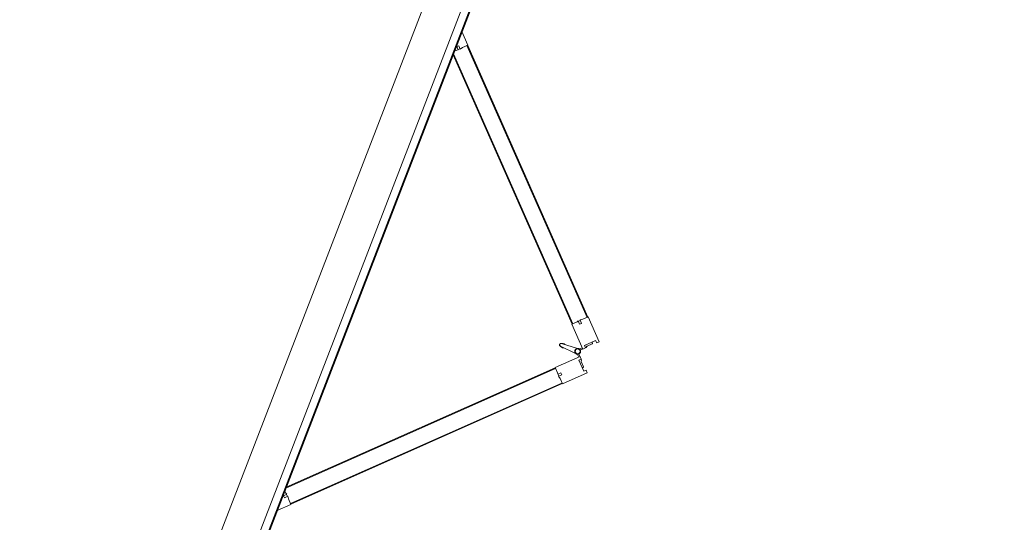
# Model space of a CAD drawing. Header units: inches. Extents: x 424 to 2043, y -237 to 445.
# Tile 238 of 256: x 705.76 to 708.51, y 29.85 to 31.25. Entities that reach past the tile are written whole.
import ezdxf

# ---------------------------------------------------------------- set-up
doc = ezdxf.new("R2010")
doc.units = ezdxf.units.IN
doc.header["$MEASUREMENT"] = 0
doc.layers.add('A-DOOR', color=31, linetype='Continuous', lineweight=9)
doc.styles.get("Standard").update_dxf_attribs({"font": 'arial.ttf'})
doc.dimstyles.new('ISO-25', dxfattribs={"dimtxt": 1.2, "dimasz": 0.5, "dimexe": 0.8, "dimexo": 50, "dimtad": 1, "dimtoh": 1, "dimdec": 1, "dimdsep": 46, "dimtxsty": 'Standard', "dimblk": 'ARCHTICK', "dimcen": 2.5, "dimadec": 0, "dimazin": 0, "dimtfac": 1, "dimtdec": 1, "dimtmove": 0, "dimatfit": 3, "dimldrblk": 'ARCHTICK', "dimfxl": 1, "dimfxlon": 1, "dimarcsym": 0})

# ---------------------------------------------------------------- blocks, each defined once
blk = doc.blocks.new('5-panel_Bi-fold_external_door_10806 - Type 1-V8-اول')
at = {"layer": 'A-DOOR'}
for p, q in [((-0.1205, 0.7449), (-0.1742, 0.6912)), ((-0.1148, 0.7393), (-0.1205, 0.7449)), ((-0.0274, 0.7449), (-0.033, 0.7393)), ((0.0264, 0.6912), (-0.0274, 0.7449)), ((-0.1198, 0.7343), (-0.1148, 0.7393)), ((-0.0957, 0.7103), (-0.1198, 0.7343)), ((-0.1103, 0.7284), (-0.112, 0.7266)), ((-0.1103, 0.7284), (-0.112, 0.7266)), ((-0.1103, 0.7284), (-0.112, 0.7266)), ((-0.097, 0.7173), (-0.1081, 0.7284)), ((-0.0908, 0.7153), (-0.0957, 0.7103)), ((-0.0909, 0.7151), (-0.0924, 0.7165)), ((-0.0851, 0.7096), (-0.0908, 0.7153)), ((-0.0571, 0.7153), (-0.0627, 0.7096)), ((-0.0521, 0.7103), (-0.0571, 0.7153)), ((-0.0554, 0.7165), (-0.0569, 0.7151)), ((-0.0281, 0.7343), (-0.0521, 0.7103)), ((-0.0397, 0.7284), (-0.0508, 0.7173)), ((-0.0358, 0.7266), (-0.0376, 0.7284)), ((-0.0358, 0.7266), (-0.0376, 0.7284)), ((-0.0358, 0.7266), (-0.0376, 0.7284)), ((-0.033, 0.7393), (-0.0281, 0.7343)), ((-0.7598, 0.1042), (-0.1735, 0.6905)), ((-0.7584, 0.1027), (-0.1721, 0.6891)), ((-0.1742, 0.6912), (-0.1627, 0.6797)), ((-0.1735, 0.6905), (-0.1721, 0.6891)), ((-0.1389, 0.6558), (-0.0851, 0.7096)), ((-0.0879, 0.7068), (-0.0837, 0.7025)), ((-0.0797, 0.7039), (-0.0853, 0.7094)), ((-0.0812, 0.695), (-0.0779, 0.648)), ((-0.0699, 0.648), (-0.0666, 0.695)), ((-0.0625, 0.7094), (-0.0681, 0.7039)), ((-0.0674, 0.7031), (-0.0676, 0.7033)), ((-0.0674, 0.7031), (-0.0676, 0.7033)), ((-0.0674, 0.7031), (-0.0676, 0.7033)), ((-0.0674, 0.7031), (-0.0676, 0.7033)), ((-0.0674, 0.7031), (-0.0676, 0.7033)), ((-0.0674, 0.7031), (-0.0676, 0.7033)), ((-0.0674, 0.7031), (-0.0676, 0.7033)), ((-0.0674, 0.7031), (-0.0676, 0.7033)), ((-0.0674, 0.7031), (-0.0676, 0.7033)), ((-0.0642, 0.7025), (-0.0599, 0.7068)), ((-0.0627, 0.7096), (-0.009, 0.6558)), ((0.0148, 0.6797), (0.0264, 0.6912)), ((0.0243, 0.6891), (0.0257, 0.6905)), ((0.0243, 0.6891), (0.6106, 0.1027)), ((0.0257, 0.6905), (0.612, 0.1042)), ((-0.1627, 0.6797), (-0.158, 0.6731)), ((-0.158, 0.6731), (-0.1507, 0.6804)), ((-0.1571, 0.6741), (-0.1528, 0.6698)), ((-0.1464, 0.6762), (-0.1536, 0.6691)), ((-0.1536, 0.6691), (-0.15, 0.667)), ((-0.1507, 0.6804), (-0.1464, 0.6762)), ((-0.15, 0.667), (-0.1389, 0.6558)), ((-0.009, 0.6558), (0.0022, 0.667)), ((-0.0014, 0.6762), (0.0029, 0.6804)), ((0.0057, 0.6691), (-0.0014, 0.6762)), ((0.0022, 0.667), (0.0057, 0.6691)), ((0.0029, 0.6804), (0.0102, 0.6731)), ((0.005, 0.6698), (0.0092, 0.6741)), ((0.0102, 0.6731), (0.0148, 0.6797)), ((-0.7235, 0.0755), (-0.141, 0.658)), ((-0.7207, 0.0755), (-0.1396, 0.6566)), ((-0.141, 0.658), (-0.1396, 0.6566)), ((-0.0796, 0.6523), (-0.0777, 0.647)), ((-0.0796, 0.6523), (-0.0779, 0.648)), ((-0.0777, 0.647), (-0.0796, 0.6523)), ((-0.0777, 0.647), (-0.0779, 0.648)), ((-0.0701, 0.647), (-0.0683, 0.6523)), ((-0.0683, 0.6523), (-0.0701, 0.647)), ((-0.0701, 0.647), (-0.07, 0.6474)), ((-0.0683, 0.6523), (-0.0699, 0.648)), ((-0.0083, 0.6566), (-0.0069, 0.658)), ((-0.0083, 0.6566), (0.5728, 0.0755)), ((-0.0069, 0.658), (0.5757, 0.0755)), ((-0.7605, 0.1049), (-0.7899, 0.0755)), ((-0.749, 0.0933), (-0.7605, 0.1049)), ((-0.7584, 0.1027), (-0.7598, 0.1042)), ((-0.7498, 0.0814), (-0.7424, 0.0887)), ((-0.7424, 0.0887), (-0.749, 0.0933)), ((-0.7384, 0.0842), (-0.7455, 0.0771)), ((-0.7391, 0.0835), (-0.7434, 0.0877)), ((-0.7363, 0.0807), (-0.7384, 0.0842)), ((0.5906, 0.0842), (0.5885, 0.0807)), ((0.5977, 0.0771), (0.5906, 0.0842)), ((0.5956, 0.0877), (0.5913, 0.0835)), ((0.6012, 0.0933), (0.5946, 0.0887)), ((0.5946, 0.0887), (0.6019, 0.0814)), ((0.6127, 0.1049), (0.6012, 0.0933)), ((0.612, 0.1042), (0.6106, 0.1027)), ((0.6421, 0.0755), (0.6127, 0.1049)), ((2.581, 0.0759), (-2.331, 0.0759)), ((2.581, 0.0737), (-2.331, 0.0737)), ((-0.7455, 0.0771), (-0.7498, 0.0814)), ((-0.7311, 0.0755), (-0.7363, 0.0807)), ((0.5885, 0.0807), (0.5833, 0.0755)), ((0.6019, 0.0814), (0.5977, 0.0771)), ((-2.331, 0.0516), (2.581, 0.0516)), ((-2.331, -0.05), (2.581, -0.05))]:
    blk.add_line(p, q, dxfattribs=at)
at = {"layer": 'A-DOOR', "flags": 128}
for points in [[(-0.0739, 0.7063), (-0.0742, 0.7063), (-0.0746, 0.7063), (-0.0749, 0.7063), (-0.0752, 0.7062), (-0.0755, 0.7062), (-0.0758, 0.7061), (-0.0761, 0.706), (-0.0764, 0.7059), (-0.0767, 0.7058), (-0.077, 0.7057), (-0.0773, 0.7056), (-0.0776, 0.7054), (-0.0779, 0.7053), (-0.0782, 0.7051), (-0.0784, 0.7049), (-0.0787, 0.7048), (-0.0789, 0.7046), (-0.0792, 0.7044), (-0.0794, 0.7041), (-0.0797, 0.7039), (-0.0799, 0.7037), (-0.0801, 0.7034), (-0.0803, 0.7032), (-0.0805, 0.7029), (-0.0806, 0.7027), (-0.0808, 0.7024), (-0.081, 0.7021), (-0.0811, 0.7018), (-0.0812, 0.7015), (-0.0814, 0.7012), (-0.0815, 0.7009), (-0.0816, 0.7006), (-0.0817, 0.7003), (-0.0817, 0.7), (-0.0818, 0.6997), (-0.0818, 0.6994), (-0.0819, 0.6991), (-0.0819, 0.6987), (-0.0819, 0.6984), (-0.0819, 0.6981), (-0.0819, 0.6978), (-0.0819, 0.6975), (-0.0818, 0.6972), (-0.0818, 0.6968), (-0.0817, 0.6965), (-0.0816, 0.6962), (-0.0815, 0.6959), (-0.0814, 0.6956), (-0.0813, 0.6953), (-0.0812, 0.695), (-0.0811, 0.6947), (-0.0809, 0.6944), (-0.0807, 0.6942), (-0.0806, 0.6939), (-0.0804, 0.6936), (-0.0802, 0.6934), (-0.08, 0.6931), (-0.0798, 0.6929), (-0.0796, 0.6927), (-0.0793, 0.6924), (-0.0791, 0.6922), (-0.0788, 0.692), (-0.0786, 0.6918), (-0.0783, 0.6917), (-0.078, 0.6915), (-0.0778, 0.6913), (-0.0775, 0.6912), (-0.0772, 0.691)], [(-0.0739, 0.7063), (-0.0742, 0.7063), (-0.0746, 0.7063), (-0.0749, 0.7063), (-0.0752, 0.7062), (-0.0755, 0.7062), (-0.0758, 0.7061), (-0.0761, 0.706), (-0.0764, 0.7059), (-0.0767, 0.7058), (-0.077, 0.7057), (-0.0773, 0.7056), (-0.0776, 0.7054), (-0.0779, 0.7053), (-0.0782, 0.7051), (-0.0784, 0.7049), (-0.0787, 0.7048), (-0.0789, 0.7046), (-0.0792, 0.7044), (-0.0794, 0.7041), (-0.0797, 0.7039), (-0.0799, 0.7037), (-0.0801, 0.7034), (-0.0803, 0.7032), (-0.0805, 0.7029), (-0.0806, 0.7027), (-0.0808, 0.7024), (-0.081, 0.7021), (-0.0811, 0.7018), (-0.0812, 0.7015), (-0.0814, 0.7012), (-0.0815, 0.7009), (-0.0816, 0.7006), (-0.0817, 0.7003), (-0.0817, 0.7), (-0.0818, 0.6997), (-0.0818, 0.6994), (-0.0819, 0.6991), (-0.0819, 0.6987), (-0.0819, 0.6984), (-0.0819, 0.6981), (-0.0819, 0.6978), (-0.0819, 0.6975), (-0.0818, 0.6972), (-0.0818, 0.6968), (-0.0817, 0.6965), (-0.0816, 0.6962), (-0.0815, 0.6959), (-0.0814, 0.6956), (-0.0813, 0.6953), (-0.0812, 0.695), (-0.0811, 0.6947), (-0.0809, 0.6944), (-0.0807, 0.6942), (-0.0806, 0.6939), (-0.0804, 0.6936), (-0.0802, 0.6934), (-0.08, 0.6931), (-0.0798, 0.6929), (-0.0796, 0.6927), (-0.0793, 0.6924), (-0.0791, 0.6922), (-0.0788, 0.692), (-0.0786, 0.6918), (-0.0783, 0.6917), (-0.078, 0.6915), (-0.0778, 0.6913), (-0.0775, 0.6912), (-0.0772, 0.691), (-0.0769, 0.6909), (-0.0766, 0.6908), (-0.0763, 0.6907), (-0.076, 0.6906), (-0.0757, 0.6905), (-0.0754, 0.6905), (-0.075, 0.6904), (-0.0747, 0.6904), (-0.0744, 0.6904), (-0.0741, 0.6903), (-0.0739, 0.6903)], [(-0.0739, 0.7063), (-0.0742, 0.7063), (-0.0746, 0.7063), (-0.0749, 0.7063), (-0.0752, 0.7062), (-0.0755, 0.7062), (-0.0758, 0.7061), (-0.0761, 0.706), (-0.0764, 0.7059), (-0.0767, 0.7058), (-0.077, 0.7057), (-0.0773, 0.7056), (-0.0776, 0.7054), (-0.0779, 0.7053), (-0.0782, 0.7051), (-0.0784, 0.7049), (-0.0787, 0.7048), (-0.0789, 0.7046), (-0.0792, 0.7044), (-0.0794, 0.7041), (-0.0797, 0.7039), (-0.0799, 0.7037), (-0.0801, 0.7034), (-0.0803, 0.7032), (-0.0805, 0.7029), (-0.0806, 0.7027), (-0.0808, 0.7024), (-0.081, 0.7021), (-0.0811, 0.7018), (-0.0812, 0.7015), (-0.0814, 0.7012), (-0.0815, 0.7009), (-0.0816, 0.7006), (-0.0817, 0.7003), (-0.0817, 0.7), (-0.0818, 0.6997), (-0.0818, 0.6994), (-0.0819, 0.6991), (-0.0819, 0.6987), (-0.0819, 0.6984), (-0.0819, 0.6981), (-0.0819, 0.6978), (-0.0819, 0.6975), (-0.0818, 0.6972), (-0.0818, 0.6968), (-0.0817, 0.6965), (-0.0816, 0.6962), (-0.0815, 0.6959), (-0.0814, 0.6956), (-0.0813, 0.6953), (-0.0812, 0.695), (-0.0811, 0.6947), (-0.0809, 0.6944), (-0.0807, 0.6942), (-0.0806, 0.6939), (-0.0804, 0.6936), (-0.0802, 0.6934), (-0.08, 0.6931), (-0.0798, 0.6929), (-0.0796, 0.6927), (-0.0793, 0.6924), (-0.0791, 0.6922), (-0.0788, 0.692), (-0.0786, 0.6918), (-0.0783, 0.6917), (-0.078, 0.6915), (-0.0778, 0.6913), (-0.0775, 0.6912), (-0.0772, 0.691)], [(-0.0739, 0.7063), (-0.0742, 0.7063), (-0.0746, 0.7063), (-0.0749, 0.7063), (-0.0752, 0.7062), (-0.0755, 0.7062), (-0.0758, 0.7061), (-0.0761, 0.706), (-0.0764, 0.7059), (-0.0767, 0.7058), (-0.077, 0.7057), (-0.0773, 0.7056), (-0.0776, 0.7054), (-0.0779, 0.7053), (-0.0782, 0.7051), (-0.0784, 0.7049), (-0.0787, 0.7048), (-0.0789, 0.7046), (-0.0792, 0.7044), (-0.0794, 0.7041), (-0.0797, 0.7039), (-0.0799, 0.7037), (-0.0801, 0.7034), (-0.0803, 0.7032), (-0.0805, 0.7029), (-0.0806, 0.7027), (-0.0808, 0.7024), (-0.081, 0.7021), (-0.0811, 0.7018), (-0.0812, 0.7015), (-0.0814, 0.7012), (-0.0815, 0.7009), (-0.0816, 0.7006), (-0.0817, 0.7003), (-0.0817, 0.7), (-0.0818, 0.6997), (-0.0818, 0.6994), (-0.0819, 0.6991), (-0.0819, 0.6987), (-0.0819, 0.6984), (-0.0819, 0.6981), (-0.0819, 0.6978), (-0.0819, 0.6975), (-0.0818, 0.6972), (-0.0818, 0.6968), (-0.0817, 0.6965), (-0.0816, 0.6962), (-0.0815, 0.6959), (-0.0814, 0.6956), (-0.0813, 0.6953), (-0.0812, 0.695), (-0.0811, 0.6947), (-0.0809, 0.6944), (-0.0807, 0.6942), (-0.0806, 0.6939), (-0.0804, 0.6936), (-0.0802, 0.6934), (-0.08, 0.6931), (-0.0798, 0.6929), (-0.0796, 0.6927), (-0.0793, 0.6924), (-0.0791, 0.6922), (-0.0788, 0.692), (-0.0786, 0.6918), (-0.0783, 0.6917), (-0.078, 0.6915), (-0.0778, 0.6913), (-0.0775, 0.6912), (-0.0772, 0.691)], [(-0.0739, 0.7063), (-0.0742, 0.7063), (-0.0746, 0.7063), (-0.0749, 0.7063), (-0.0752, 0.7062), (-0.0755, 0.7062), (-0.0758, 0.7061), (-0.0761, 0.706), (-0.0764, 0.7059), (-0.0767, 0.7058), (-0.077, 0.7057), (-0.0773, 0.7056), (-0.0776, 0.7054), (-0.0779, 0.7053), (-0.0782, 0.7051), (-0.0784, 0.7049), (-0.0787, 0.7048), (-0.0789, 0.7046), (-0.0792, 0.7044), (-0.0794, 0.7041), (-0.0797, 0.7039), (-0.0799, 0.7037), (-0.0801, 0.7034), (-0.0803, 0.7032), (-0.0805, 0.7029), (-0.0806, 0.7027), (-0.0808, 0.7024), (-0.081, 0.7021), (-0.0811, 0.7018), (-0.0812, 0.7015), (-0.0814, 0.7012), (-0.0815, 0.7009), (-0.0816, 0.7006), (-0.0817, 0.7003), (-0.0817, 0.7), (-0.0818, 0.6997), (-0.0818, 0.6994), (-0.0819, 0.6991), (-0.0819, 0.6987), (-0.0819, 0.6984), (-0.0819, 0.6981), (-0.0819, 0.6978), (-0.0819, 0.6975), (-0.0818, 0.6972), (-0.0818, 0.6968), (-0.0817, 0.6965), (-0.0816, 0.6962), (-0.0815, 0.6959), (-0.0814, 0.6956), (-0.0813, 0.6953), (-0.0812, 0.695), (-0.0811, 0.6947), (-0.0809, 0.6944), (-0.0807, 0.6942), (-0.0806, 0.6939), (-0.0804, 0.6936), (-0.0802, 0.6934), (-0.08, 0.6931), (-0.0798, 0.6929), (-0.0796, 0.6927), (-0.0793, 0.6924), (-0.0791, 0.6922), (-0.0788, 0.692), (-0.0786, 0.6918), (-0.0783, 0.6917), (-0.078, 0.6915), (-0.0778, 0.6913), (-0.0775, 0.6912), (-0.0772, 0.691)], [(-0.0808, 0.7024), (-0.081, 0.7021), (-0.0811, 0.7018), (-0.0812, 0.7015), (-0.0814, 0.7012), (-0.0815, 0.7009), (-0.0816, 0.7006), (-0.0817, 0.7003), (-0.0817, 0.7), (-0.0818, 0.6997), (-0.0818, 0.6994), (-0.0819, 0.6991), (-0.0819, 0.6987), (-0.0819, 0.6984), (-0.0819, 0.6981), (-0.0819, 0.6978), (-0.0819, 0.6975), (-0.0818, 0.6972), (-0.0818, 0.6968), (-0.0817, 0.6965), (-0.0816, 0.6962), (-0.0815, 0.6959), (-0.0814, 0.6956), (-0.0813, 0.6953)], [(-0.081, 0.7021), (-0.0811, 0.7018), (-0.0812, 0.7015), (-0.0814, 0.7012), (-0.0815, 0.7009), (-0.0816, 0.7006), (-0.0817, 0.7003), (-0.0817, 0.7), (-0.0818, 0.6997), (-0.0818, 0.6994), (-0.0819, 0.6991), (-0.0819, 0.6987), (-0.0819, 0.6984), (-0.0819, 0.6981), (-0.0819, 0.6978), (-0.0819, 0.6975), (-0.0818, 0.6972), (-0.0818, 0.6968), (-0.0817, 0.6965), (-0.0816, 0.6962), (-0.0815, 0.6959), (-0.0814, 0.6956), (-0.0813, 0.6953)], [(-0.081, 0.7021), (-0.0811, 0.7018), (-0.0812, 0.7015), (-0.0814, 0.7012), (-0.0815, 0.7009), (-0.0816, 0.7006), (-0.0817, 0.7003), (-0.0817, 0.7), (-0.0818, 0.6997), (-0.0818, 0.6994), (-0.0819, 0.6991), (-0.0819, 0.6987), (-0.0819, 0.6984), (-0.0819, 0.6981), (-0.0819, 0.6978), (-0.0819, 0.6975), (-0.0818, 0.6972), (-0.0818, 0.6968), (-0.0817, 0.6965), (-0.0816, 0.6962), (-0.0815, 0.6959), (-0.0814, 0.6956), (-0.0813, 0.6953)], [(-0.081, 0.7021), (-0.0811, 0.7018), (-0.0812, 0.7015), (-0.0814, 0.7012), (-0.0815, 0.7009), (-0.0816, 0.7006), (-0.0817, 0.7003), (-0.0817, 0.7), (-0.0818, 0.6997), (-0.0818, 0.6994), (-0.0819, 0.6991), (-0.0819, 0.6987), (-0.0819, 0.6984), (-0.0819, 0.6981), (-0.0819, 0.6978), (-0.0819, 0.6975), (-0.0818, 0.6972), (-0.0818, 0.6968), (-0.0817, 0.6965), (-0.0816, 0.6962), (-0.0815, 0.6959), (-0.0814, 0.6956), (-0.0813, 0.6953)], [(-0.081, 0.7021), (-0.0811, 0.7018), (-0.0812, 0.7015), (-0.0814, 0.7012), (-0.0815, 0.7009), (-0.0816, 0.7006), (-0.0817, 0.7003), (-0.0817, 0.7), (-0.0818, 0.6997), (-0.0818, 0.6994), (-0.0819, 0.6991), (-0.0819, 0.6987), (-0.0819, 0.6984), (-0.0819, 0.6981), (-0.0819, 0.6978), (-0.0819, 0.6975), (-0.0818, 0.6972), (-0.0818, 0.6968), (-0.0817, 0.6965), (-0.0816, 0.6962), (-0.0815, 0.6959), (-0.0814, 0.6956), (-0.0813, 0.6953)], [(-0.081, 0.7021), (-0.0811, 0.7018), (-0.0812, 0.7015), (-0.0814, 0.7012), (-0.0815, 0.7009), (-0.0816, 0.7006), (-0.0817, 0.7003), (-0.0817, 0.7), (-0.0818, 0.6997), (-0.0818, 0.6994), (-0.0819, 0.6991), (-0.0819, 0.6987), (-0.0819, 0.6984), (-0.0819, 0.6981), (-0.0819, 0.6978), (-0.0819, 0.6975), (-0.0818, 0.6972), (-0.0818, 0.6968), (-0.0817, 0.6965), (-0.0816, 0.6962), (-0.0815, 0.6959), (-0.0814, 0.6956), (-0.0813, 0.6953)], [(-0.081, 0.7021), (-0.0811, 0.7018), (-0.0812, 0.7015), (-0.0814, 0.7012), (-0.0815, 0.7009), (-0.0816, 0.7006), (-0.0817, 0.7003), (-0.0817, 0.7), (-0.0818, 0.6997), (-0.0818, 0.6994), (-0.0819, 0.6991), (-0.0819, 0.6987), (-0.0819, 0.6984), (-0.0819, 0.6981), (-0.0819, 0.6978), (-0.0819, 0.6975), (-0.0818, 0.6972), (-0.0818, 0.6968), (-0.0817, 0.6965), (-0.0816, 0.6962), (-0.0815, 0.6959), (-0.0814, 0.6956), (-0.0813, 0.6953)], [(-0.081, 0.7021), (-0.0811, 0.7018), (-0.0812, 0.7015), (-0.0814, 0.7012), (-0.0815, 0.7009), (-0.0816, 0.7006), (-0.0817, 0.7003), (-0.0817, 0.7), (-0.0818, 0.6997), (-0.0818, 0.6994), (-0.0819, 0.6991), (-0.0819, 0.6987), (-0.0819, 0.6984), (-0.0819, 0.6981), (-0.0819, 0.6978), (-0.0819, 0.6975), (-0.0818, 0.6972), (-0.0818, 0.6968), (-0.0817, 0.6965), (-0.0816, 0.6962), (-0.0815, 0.6959), (-0.0814, 0.6956), (-0.0813, 0.6953)], [(-0.081, 0.7021), (-0.0811, 0.7018), (-0.0812, 0.7015), (-0.0814, 0.7012), (-0.0815, 0.7009), (-0.0816, 0.7006), (-0.0817, 0.7003), (-0.0817, 0.7), (-0.0818, 0.6997), (-0.0818, 0.6994), (-0.0819, 0.6991), (-0.0819, 0.6987), (-0.0819, 0.6984), (-0.0819, 0.6981), (-0.0819, 0.6978), (-0.0819, 0.6975), (-0.0818, 0.6972), (-0.0818, 0.6968), (-0.0817, 0.6965), (-0.0816, 0.6962), (-0.0815, 0.6959), (-0.0814, 0.6956), (-0.0813, 0.6953)], [(-0.0742, 0.7063), (-0.0746, 0.7063), (-0.0749, 0.7063), (-0.0752, 0.7062), (-0.0755, 0.7062), (-0.0758, 0.7061), (-0.0761, 0.706), (-0.0764, 0.7059), (-0.0767, 0.7058), (-0.077, 0.7057), (-0.0773, 0.7056), (-0.0776, 0.7054), (-0.0779, 0.7053), (-0.0782, 0.7051), (-0.0784, 0.7049), (-0.0787, 0.7048), (-0.0789, 0.7046), (-0.0792, 0.7044), (-0.0794, 0.7041), (-0.0797, 0.7039), (-0.0799, 0.7037), (-0.0801, 0.7034), (-0.0803, 0.7032), (-0.0805, 0.7029)], [(-0.0742, 0.7063), (-0.0746, 0.7063), (-0.0749, 0.7063), (-0.0752, 0.7062), (-0.0755, 0.7062), (-0.0758, 0.7061), (-0.0761, 0.706), (-0.0764, 0.7059), (-0.0767, 0.7058), (-0.077, 0.7057), (-0.0773, 0.7056), (-0.0776, 0.7054), (-0.0779, 0.7053), (-0.0782, 0.7051), (-0.0784, 0.7049), (-0.0787, 0.7048), (-0.0789, 0.7046), (-0.0792, 0.7044), (-0.0794, 0.7041), (-0.0797, 0.7039), (-0.0799, 0.7037), (-0.0801, 0.7034), (-0.0803, 0.7032), (-0.0805, 0.7029)], [(-0.0742, 0.7063), (-0.0746, 0.7063), (-0.0749, 0.7063), (-0.0752, 0.7062), (-0.0755, 0.7062), (-0.0758, 0.7061), (-0.0761, 0.706), (-0.0764, 0.7059), (-0.0767, 0.7058), (-0.077, 0.7057), (-0.0773, 0.7056), (-0.0776, 0.7054), (-0.0779, 0.7053), (-0.0782, 0.7051), (-0.0784, 0.7049), (-0.0787, 0.7048), (-0.0789, 0.7046), (-0.0792, 0.7044), (-0.0794, 0.7041), (-0.0797, 0.7039), (-0.0799, 0.7037), (-0.0801, 0.7034), (-0.0803, 0.7032), (-0.0805, 0.7029)], [(-0.0742, 0.7063), (-0.0746, 0.7063), (-0.0749, 0.7063), (-0.0752, 0.7062), (-0.0755, 0.7062), (-0.0758, 0.7061), (-0.0761, 0.706), (-0.0764, 0.7059), (-0.0767, 0.7058), (-0.077, 0.7057), (-0.0773, 0.7056), (-0.0776, 0.7054), (-0.0779, 0.7053), (-0.0782, 0.7051), (-0.0784, 0.7049), (-0.0787, 0.7048), (-0.0789, 0.7046), (-0.0792, 0.7044), (-0.0794, 0.7041), (-0.0797, 0.7039), (-0.0799, 0.7037), (-0.0801, 0.7034), (-0.0803, 0.7032), (-0.0805, 0.7029)], [(-0.0742, 0.7063), (-0.0746, 0.7063), (-0.0749, 0.7063), (-0.0752, 0.7062), (-0.0755, 0.7062), (-0.0758, 0.7061), (-0.0761, 0.706), (-0.0764, 0.7059), (-0.0767, 0.7058), (-0.077, 0.7057), (-0.0773, 0.7056), (-0.0776, 0.7054), (-0.0779, 0.7053), (-0.0782, 0.7051), (-0.0784, 0.7049), (-0.0787, 0.7048), (-0.0789, 0.7046), (-0.0792, 0.7044), (-0.0794, 0.7041), (-0.0797, 0.7039), (-0.0799, 0.7037), (-0.0801, 0.7034), (-0.0803, 0.7032), (-0.0805, 0.7029)], [(-0.0742, 0.7063), (-0.0746, 0.7063), (-0.0749, 0.7063), (-0.0752, 0.7062), (-0.0755, 0.7062), (-0.0758, 0.7061), (-0.0761, 0.706), (-0.0764, 0.7059), (-0.0767, 0.7058), (-0.077, 0.7057), (-0.0773, 0.7056), (-0.0776, 0.7054), (-0.0779, 0.7053), (-0.0782, 0.7051), (-0.0784, 0.7049), (-0.0787, 0.7048), (-0.0789, 0.7046), (-0.0792, 0.7044), (-0.0794, 0.7041), (-0.0797, 0.7039), (-0.0799, 0.7037), (-0.0801, 0.7034), (-0.0803, 0.7032), (-0.0805, 0.7029)], [(-0.0742, 0.7063), (-0.0746, 0.7063), (-0.0749, 0.7063), (-0.0752, 0.7062), (-0.0755, 0.7062), (-0.0758, 0.7061), (-0.0761, 0.706), (-0.0764, 0.7059), (-0.0767, 0.7058), (-0.077, 0.7057), (-0.0773, 0.7056), (-0.0776, 0.7054), (-0.0779, 0.7053), (-0.0782, 0.7051), (-0.0784, 0.7049), (-0.0787, 0.7048), (-0.0789, 0.7046), (-0.0792, 0.7044), (-0.0794, 0.7041), (-0.0797, 0.7039), (-0.0799, 0.7037), (-0.0801, 0.7034), (-0.0803, 0.7032), (-0.0805, 0.7029)], [(-0.0742, 0.7063), (-0.0746, 0.7063), (-0.0749, 0.7063), (-0.0752, 0.7062), (-0.0755, 0.7062), (-0.0758, 0.7061), (-0.0761, 0.706), (-0.0764, 0.7059), (-0.0767, 0.7058), (-0.077, 0.7057), (-0.0773, 0.7056), (-0.0776, 0.7054), (-0.0779, 0.7053), (-0.0782, 0.7051), (-0.0784, 0.7049), (-0.0787, 0.7048), (-0.0789, 0.7046), (-0.0792, 0.7044), (-0.0794, 0.7041), (-0.0797, 0.7039), (-0.0799, 0.7037), (-0.0801, 0.7034), (-0.0803, 0.7032), (-0.0805, 0.7029)], [(-0.0742, 0.7063), (-0.0746, 0.7063), (-0.0749, 0.7063), (-0.0752, 0.7062), (-0.0755, 0.7062), (-0.0758, 0.7061), (-0.0761, 0.706), (-0.0764, 0.7059), (-0.0767, 0.7058), (-0.077, 0.7057), (-0.0773, 0.7056), (-0.0776, 0.7054), (-0.0779, 0.7053), (-0.0782, 0.7051), (-0.0784, 0.7049), (-0.0787, 0.7048), (-0.0789, 0.7046), (-0.0792, 0.7044), (-0.0794, 0.7041), (-0.0797, 0.7039), (-0.0799, 0.7037), (-0.0801, 0.7034), (-0.0803, 0.7032), (-0.0805, 0.7029)], [(-0.0769, 0.6909), (-0.0766, 0.6908), (-0.0763, 0.6907), (-0.076, 0.6906), (-0.0757, 0.6905), (-0.0754, 0.6905), (-0.075, 0.6904), (-0.0747, 0.6904), (-0.0744, 0.6904), (-0.0741, 0.6903), (-0.0739, 0.6903)], [(-0.0769, 0.6909), (-0.0766, 0.6908), (-0.0763, 0.6907), (-0.076, 0.6906), (-0.0757, 0.6905), (-0.0754, 0.6905), (-0.075, 0.6904), (-0.0747, 0.6904), (-0.0744, 0.6904), (-0.0741, 0.6903), (-0.0739, 0.6903)], [(-0.0769, 0.6909), (-0.0766, 0.6908), (-0.0763, 0.6907), (-0.076, 0.6906), (-0.0757, 0.6905), (-0.0754, 0.6905), (-0.075, 0.6904), (-0.0747, 0.6904), (-0.0744, 0.6904), (-0.0741, 0.6903), (-0.0739, 0.6903)], [(-0.0769, 0.6909), (-0.0766, 0.6908), (-0.0763, 0.6907), (-0.076, 0.6906), (-0.0757, 0.6905), (-0.0754, 0.6905), (-0.075, 0.6904), (-0.0747, 0.6904), (-0.0744, 0.6904), (-0.0741, 0.6903), (-0.0739, 0.6903)], [(-0.0681, 0.7038), (-0.0683, 0.704), (-0.0685, 0.7042), (-0.0688, 0.7045), (-0.069, 0.7047), (-0.0693, 0.7048), (-0.0695, 0.705), (-0.0698, 0.7052), (-0.0701, 0.7054), (-0.0704, 0.7055), (-0.0706, 0.7056), (-0.0709, 0.7058), (-0.0712, 0.7059), (-0.0715, 0.706), (-0.0718, 0.7061), (-0.0722, 0.7061), (-0.0725, 0.7062), (-0.0728, 0.7063), (-0.0731, 0.7063), (-0.0734, 0.7063), (-0.0737, 0.7063), (-0.0739, 0.7063)], [(-0.0739, 0.6903), (-0.0736, 0.6903), (-0.0733, 0.6904), (-0.073, 0.6904), (-0.0726, 0.6904), (-0.0723, 0.6905), (-0.072, 0.6906), (-0.0717, 0.6907), (-0.0714, 0.6907), (-0.0711, 0.6909), (-0.0708, 0.691), (-0.0705, 0.6911), (-0.0702, 0.6912), (-0.0699, 0.6914), (-0.0697, 0.6916), (-0.0694, 0.6917), (-0.0691, 0.6919), (-0.0689, 0.6921), (-0.0686, 0.6923), (-0.0684, 0.6925), (-0.0682, 0.6928), (-0.068, 0.693), (-0.0677, 0.6932), (-0.0676, 0.6935), (-0.0674, 0.6938), (-0.0672, 0.694), (-0.067, 0.6943), (-0.0669, 0.6946), (-0.0667, 0.6949), (-0.0666, 0.6951), (-0.0665, 0.6954), (-0.0663, 0.6957), (-0.0663, 0.696), (-0.0662, 0.6964), (-0.0661, 0.6967), (-0.066, 0.697), (-0.066, 0.6973), (-0.0659, 0.6976), (-0.0659, 0.6979), (-0.0659, 0.6983), (-0.0659, 0.6986), (-0.0659, 0.6989), (-0.066, 0.6992), (-0.066, 0.6995), (-0.0661, 0.6998), (-0.0661, 0.7002), (-0.0662, 0.7005), (-0.0663, 0.7008), (-0.0664, 0.7011), (-0.0665, 0.7014), (-0.0666, 0.7017), (-0.0668, 0.702), (-0.0669, 0.7022), (-0.0671, 0.7025), (-0.0673, 0.7028), (-0.0674, 0.7031), (-0.0676, 0.7033), (-0.0678, 0.7036), (-0.0681, 0.7038), (-0.0683, 0.704), (-0.0685, 0.7042), (-0.0688, 0.7045), (-0.069, 0.7047), (-0.0693, 0.7048), (-0.0695, 0.705), (-0.0698, 0.7052), (-0.0701, 0.7054), (-0.0704, 0.7055), (-0.0706, 0.7056), (-0.0709, 0.7058), (-0.0712, 0.7059), (-0.0715, 0.706), (-0.0718, 0.7061), (-0.0722, 0.7061), (-0.0725, 0.7062), (-0.0728, 0.7063), (-0.0731, 0.7063), (-0.0734, 0.7063), (-0.0737, 0.7063), (-0.0739, 0.7063)], [(-0.0681, 0.7038), (-0.0683, 0.704), (-0.0685, 0.7042), (-0.0688, 0.7045), (-0.069, 0.7047), (-0.0693, 0.7048), (-0.0695, 0.705), (-0.0698, 0.7052), (-0.0701, 0.7054), (-0.0704, 0.7055), (-0.0706, 0.7056), (-0.0709, 0.7058), (-0.0712, 0.7059), (-0.0715, 0.706), (-0.0718, 0.7061), (-0.0722, 0.7061), (-0.0725, 0.7062), (-0.0728, 0.7063), (-0.0731, 0.7063), (-0.0734, 0.7063), (-0.0737, 0.7063), (-0.0739, 0.7063)], [(-0.0681, 0.7038), (-0.0683, 0.704), (-0.0685, 0.7042), (-0.0688, 0.7045), (-0.069, 0.7047), (-0.0693, 0.7048), (-0.0695, 0.705), (-0.0698, 0.7052), (-0.0701, 0.7054), (-0.0704, 0.7055), (-0.0706, 0.7056), (-0.0709, 0.7058), (-0.0712, 0.7059), (-0.0715, 0.706), (-0.0718, 0.7061), (-0.0722, 0.7061), (-0.0725, 0.7062), (-0.0728, 0.7063), (-0.0731, 0.7063), (-0.0734, 0.7063), (-0.0737, 0.7063), (-0.0739, 0.7063)], [(-0.0681, 0.7038), (-0.0683, 0.704), (-0.0685, 0.7042), (-0.0688, 0.7045), (-0.069, 0.7047), (-0.0693, 0.7048), (-0.0695, 0.705), (-0.0698, 0.7052), (-0.0701, 0.7054), (-0.0704, 0.7055), (-0.0706, 0.7056), (-0.0709, 0.7058), (-0.0712, 0.7059), (-0.0715, 0.706), (-0.0718, 0.7061), (-0.0722, 0.7061), (-0.0725, 0.7062), (-0.0728, 0.7063), (-0.0731, 0.7063), (-0.0734, 0.7063), (-0.0737, 0.7063), (-0.0739, 0.7063)], [(-0.0739, 0.6903), (-0.0736, 0.6903), (-0.0733, 0.6904), (-0.073, 0.6904), (-0.0726, 0.6904), (-0.0723, 0.6905), (-0.072, 0.6906), (-0.0717, 0.6907), (-0.0714, 0.6907), (-0.0711, 0.6909), (-0.0708, 0.691), (-0.0705, 0.6911), (-0.0702, 0.6912), (-0.0699, 0.6914), (-0.0697, 0.6916), (-0.0694, 0.6917), (-0.0691, 0.6919), (-0.0689, 0.6921), (-0.0686, 0.6923), (-0.0684, 0.6925), (-0.0682, 0.6928), (-0.068, 0.693), (-0.0677, 0.6932), (-0.0676, 0.6935), (-0.0674, 0.6938), (-0.0672, 0.694), (-0.067, 0.6943), (-0.0669, 0.6946), (-0.0667, 0.6949), (-0.0666, 0.6951), (-0.0665, 0.6954), (-0.0663, 0.6957), (-0.0663, 0.696), (-0.0662, 0.6964), (-0.0661, 0.6967), (-0.066, 0.697), (-0.066, 0.6973), (-0.0659, 0.6976), (-0.0659, 0.6979), (-0.0659, 0.6983), (-0.0659, 0.6986), (-0.0659, 0.6989), (-0.066, 0.6992), (-0.066, 0.6995), (-0.0661, 0.6998), (-0.0661, 0.7002), (-0.0662, 0.7005), (-0.0663, 0.7008), (-0.0664, 0.7011), (-0.0665, 0.7014), (-0.0666, 0.7017), (-0.0668, 0.702), (-0.0669, 0.7022), (-0.0671, 0.7025), (-0.0673, 0.7028), (-0.0674, 0.7031), (-0.0676, 0.7033)], [(-0.0739, 0.6903), (-0.0736, 0.6903), (-0.0733, 0.6904), (-0.073, 0.6904), (-0.0726, 0.6904), (-0.0723, 0.6905), (-0.072, 0.6906), (-0.0717, 0.6907), (-0.0714, 0.6907), (-0.0711, 0.6909), (-0.0708, 0.691), (-0.0705, 0.6911), (-0.0702, 0.6912), (-0.0699, 0.6914), (-0.0697, 0.6916), (-0.0694, 0.6917), (-0.0691, 0.6919), (-0.0689, 0.6921), (-0.0686, 0.6923), (-0.0684, 0.6925), (-0.0682, 0.6928), (-0.068, 0.693), (-0.0677, 0.6932), (-0.0676, 0.6935), (-0.0674, 0.6938), (-0.0672, 0.694), (-0.067, 0.6943), (-0.0669, 0.6946), (-0.0667, 0.6949), (-0.0666, 0.6951), (-0.0665, 0.6954), (-0.0663, 0.6957), (-0.0663, 0.696), (-0.0662, 0.6964), (-0.0661, 0.6967), (-0.066, 0.697), (-0.066, 0.6973), (-0.0659, 0.6976), (-0.0659, 0.6979), (-0.0659, 0.6983), (-0.0659, 0.6986), (-0.0659, 0.6989), (-0.066, 0.6992), (-0.066, 0.6995), (-0.0661, 0.6998), (-0.0661, 0.7002), (-0.0662, 0.7005), (-0.0663, 0.7008), (-0.0664, 0.7011), (-0.0665, 0.7014), (-0.0666, 0.7017), (-0.0668, 0.702), (-0.0669, 0.7022), (-0.0671, 0.7025), (-0.0673, 0.7028), (-0.0674, 0.7031), (-0.0676, 0.7033)], [(-0.0739, 0.6903), (-0.0736, 0.6903), (-0.0733, 0.6904), (-0.073, 0.6904), (-0.0726, 0.6904), (-0.0723, 0.6905), (-0.072, 0.6906), (-0.0717, 0.6907), (-0.0714, 0.6907), (-0.0711, 0.6909), (-0.0708, 0.691), (-0.0705, 0.6911), (-0.0702, 0.6912), (-0.0699, 0.6914), (-0.0697, 0.6916), (-0.0694, 0.6917), (-0.0691, 0.6919), (-0.0689, 0.6921), (-0.0686, 0.6923), (-0.0684, 0.6925), (-0.0682, 0.6928), (-0.068, 0.693), (-0.0677, 0.6932), (-0.0676, 0.6935), (-0.0674, 0.6938), (-0.0672, 0.694), (-0.067, 0.6943), (-0.0669, 0.6946), (-0.0667, 0.6949), (-0.0666, 0.6951), (-0.0665, 0.6954), (-0.0663, 0.6957), (-0.0663, 0.696), (-0.0662, 0.6964), (-0.0661, 0.6967), (-0.066, 0.697), (-0.066, 0.6973), (-0.0659, 0.6976), (-0.0659, 0.6979), (-0.0659, 0.6983), (-0.0659, 0.6986), (-0.0659, 0.6989), (-0.066, 0.6992), (-0.066, 0.6995), (-0.0661, 0.6998), (-0.0661, 0.7002), (-0.0662, 0.7005), (-0.0663, 0.7008), (-0.0664, 0.7011), (-0.0665, 0.7014), (-0.0666, 0.7017), (-0.0668, 0.702), (-0.0669, 0.7022), (-0.0671, 0.7025), (-0.0673, 0.7028), (-0.0674, 0.7031), (-0.0676, 0.7033)], [(-0.0739, 0.6903), (-0.0736, 0.6903), (-0.0733, 0.6904), (-0.073, 0.6904), (-0.0726, 0.6904), (-0.0723, 0.6905), (-0.072, 0.6906), (-0.0717, 0.6907), (-0.0714, 0.6907), (-0.0711, 0.6909), (-0.0708, 0.691), (-0.0705, 0.6911), (-0.0702, 0.6912), (-0.0699, 0.6914), (-0.0697, 0.6916), (-0.0694, 0.6917), (-0.0691, 0.6919), (-0.0689, 0.6921), (-0.0686, 0.6923), (-0.0684, 0.6925), (-0.0682, 0.6928), (-0.068, 0.693), (-0.0677, 0.6932), (-0.0676, 0.6935), (-0.0674, 0.6938), (-0.0672, 0.694), (-0.067, 0.6943), (-0.0669, 0.6946), (-0.0667, 0.6949), (-0.0666, 0.6951), (-0.0665, 0.6954), (-0.0663, 0.6957), (-0.0663, 0.696), (-0.0662, 0.6964), (-0.0661, 0.6967), (-0.066, 0.697), (-0.066, 0.6973), (-0.0659, 0.6976), (-0.0659, 0.6979), (-0.0659, 0.6983), (-0.0659, 0.6986), (-0.0659, 0.6989), (-0.066, 0.6992), (-0.066, 0.6995), (-0.0661, 0.6998), (-0.0661, 0.7002), (-0.0662, 0.7005), (-0.0663, 0.7008), (-0.0664, 0.7011), (-0.0665, 0.7014), (-0.0666, 0.7017), (-0.0668, 0.702), (-0.0669, 0.7022), (-0.0671, 0.7025), (-0.0673, 0.7028), (-0.0674, 0.7031), (-0.0676, 0.7033)], [(-0.0709, 0.7058), (-0.0712, 0.7059), (-0.0715, 0.706), (-0.0718, 0.7061), (-0.0722, 0.7061), (-0.0725, 0.7062), (-0.0728, 0.7063), (-0.0731, 0.7063), (-0.0734, 0.7063)], [(-0.0709, 0.7058), (-0.0712, 0.7059), (-0.0715, 0.706), (-0.0718, 0.7061), (-0.0722, 0.7061), (-0.0725, 0.7062), (-0.0728, 0.7063), (-0.0731, 0.7063), (-0.0734, 0.7063)], [(-0.0709, 0.7058), (-0.0712, 0.7059), (-0.0715, 0.706), (-0.0718, 0.7061), (-0.0722, 0.7061), (-0.0725, 0.7062), (-0.0728, 0.7063), (-0.0731, 0.7063), (-0.0734, 0.7063)], [(-0.0709, 0.7058), (-0.0712, 0.7059), (-0.0715, 0.706), (-0.0718, 0.7061), (-0.0722, 0.7061), (-0.0725, 0.7062), (-0.0728, 0.7063), (-0.0731, 0.7063), (-0.0734, 0.7063)], [(-0.0709, 0.7058), (-0.0712, 0.7059), (-0.0715, 0.706), (-0.0718, 0.7061), (-0.0722, 0.7061), (-0.0725, 0.7062), (-0.0728, 0.7063), (-0.0731, 0.7063), (-0.0734, 0.7063)], [(-0.0709, 0.7058), (-0.0712, 0.7059), (-0.0715, 0.706), (-0.0718, 0.7061), (-0.0722, 0.7061), (-0.0725, 0.7062), (-0.0728, 0.7063), (-0.0731, 0.7063), (-0.0734, 0.7063)], [(-0.0709, 0.7058), (-0.0712, 0.7059), (-0.0715, 0.706), (-0.0718, 0.7061), (-0.0722, 0.7061), (-0.0725, 0.7062), (-0.0728, 0.7063), (-0.0731, 0.7063), (-0.0734, 0.7063)], [(-0.0709, 0.7058), (-0.0712, 0.7059), (-0.0715, 0.706), (-0.0718, 0.7061), (-0.0722, 0.7061), (-0.0725, 0.7062), (-0.0728, 0.7063), (-0.0731, 0.7063), (-0.0734, 0.7063)], [(-0.0709, 0.7058), (-0.0712, 0.7059), (-0.0715, 0.706), (-0.0718, 0.7061), (-0.0722, 0.7061), (-0.0725, 0.7062), (-0.0728, 0.7063), (-0.0731, 0.7063), (-0.0734, 0.7063)], [(-0.0681, 0.7038), (-0.0683, 0.704), (-0.0685, 0.7042), (-0.0688, 0.7045), (-0.069, 0.7047), (-0.0693, 0.7048), (-0.0695, 0.705), (-0.0698, 0.7052), (-0.0701, 0.7054), (-0.0704, 0.7055), (-0.0706, 0.7056)], [(-0.0681, 0.7038), (-0.0683, 0.704), (-0.0685, 0.7042), (-0.0688, 0.7045), (-0.069, 0.7047), (-0.0693, 0.7048), (-0.0695, 0.705), (-0.0698, 0.7052), (-0.0701, 0.7054), (-0.0704, 0.7055), (-0.0706, 0.7056)], [(-0.0681, 0.7038), (-0.0683, 0.704), (-0.0685, 0.7042), (-0.0688, 0.7045), (-0.069, 0.7047), (-0.0693, 0.7048), (-0.0695, 0.705), (-0.0698, 0.7052), (-0.0701, 0.7054), (-0.0704, 0.7055), (-0.0706, 0.7056)], [(-0.0681, 0.7038), (-0.0683, 0.704), (-0.0685, 0.7042), (-0.0688, 0.7045), (-0.069, 0.7047), (-0.0693, 0.7048), (-0.0695, 0.705), (-0.0698, 0.7052), (-0.0701, 0.7054), (-0.0704, 0.7055), (-0.0706, 0.7056)], [(-0.0681, 0.7038), (-0.0683, 0.704), (-0.0685, 0.7042), (-0.0688, 0.7045), (-0.069, 0.7047), (-0.0693, 0.7048), (-0.0695, 0.705), (-0.0698, 0.7052), (-0.0701, 0.7054), (-0.0704, 0.7055), (-0.0706, 0.7056)], [(-0.0681, 0.7038), (-0.0683, 0.704), (-0.0685, 0.7042), (-0.0688, 0.7045), (-0.069, 0.7047), (-0.0693, 0.7048), (-0.0695, 0.705), (-0.0698, 0.7052), (-0.0701, 0.7054), (-0.0704, 0.7055), (-0.0706, 0.7056)], [(-0.0681, 0.7038), (-0.0683, 0.704), (-0.0685, 0.7042), (-0.0688, 0.7045), (-0.069, 0.7047), (-0.0693, 0.7048), (-0.0695, 0.705), (-0.0698, 0.7052), (-0.0701, 0.7054), (-0.0704, 0.7055), (-0.0706, 0.7056)], [(-0.0681, 0.7038), (-0.0683, 0.704), (-0.0685, 0.7042), (-0.0688, 0.7045), (-0.069, 0.7047), (-0.0693, 0.7048), (-0.0695, 0.705), (-0.0698, 0.7052), (-0.0701, 0.7054), (-0.0704, 0.7055), (-0.0706, 0.7056)], [(-0.0681, 0.7038), (-0.0683, 0.704), (-0.0685, 0.7042), (-0.0688, 0.7045), (-0.069, 0.7047), (-0.0693, 0.7048), (-0.0695, 0.705), (-0.0698, 0.7052), (-0.0701, 0.7054), (-0.0704, 0.7055), (-0.0706, 0.7056)], [(-0.0665, 0.6954), (-0.0663, 0.6957), (-0.0663, 0.696), (-0.0662, 0.6964), (-0.0661, 0.6967), (-0.066, 0.697), (-0.066, 0.6973), (-0.0659, 0.6976), (-0.0659, 0.6979), (-0.0659, 0.6983), (-0.0659, 0.6986), (-0.0659, 0.6989), (-0.066, 0.6992), (-0.066, 0.6995), (-0.0661, 0.6998), (-0.0661, 0.7002), (-0.0662, 0.7005), (-0.0663, 0.7008), (-0.0664, 0.7011), (-0.0665, 0.7014), (-0.0666, 0.7017), (-0.0668, 0.702), (-0.0669, 0.7022)], [(-0.0665, 0.6954), (-0.0663, 0.6957), (-0.0663, 0.696), (-0.0662, 0.6964), (-0.0661, 0.6967), (-0.066, 0.697), (-0.066, 0.6973), (-0.0659, 0.6976), (-0.0659, 0.6979), (-0.0659, 0.6983), (-0.0659, 0.6986), (-0.0659, 0.6989), (-0.066, 0.6992), (-0.066, 0.6995), (-0.0661, 0.6998), (-0.0661, 0.7002), (-0.0662, 0.7005), (-0.0663, 0.7008), (-0.0664, 0.7011), (-0.0665, 0.7014), (-0.0666, 0.7017), (-0.0668, 0.702)], [(-0.0665, 0.6954), (-0.0663, 0.6957), (-0.0663, 0.696), (-0.0662, 0.6964), (-0.0661, 0.6967), (-0.066, 0.697), (-0.066, 0.6973), (-0.0659, 0.6976), (-0.0659, 0.6979), (-0.0659, 0.6983), (-0.0659, 0.6986), (-0.0659, 0.6989), (-0.066, 0.6992), (-0.066, 0.6995), (-0.0661, 0.6998), (-0.0661, 0.7002), (-0.0662, 0.7005), (-0.0663, 0.7008), (-0.0664, 0.7011), (-0.0665, 0.7014), (-0.0666, 0.7017), (-0.0668, 0.702)], [(-0.0665, 0.6954), (-0.0663, 0.6957), (-0.0663, 0.696), (-0.0662, 0.6964), (-0.0661, 0.6967), (-0.066, 0.697), (-0.066, 0.6973), (-0.0659, 0.6976), (-0.0659, 0.6979), (-0.0659, 0.6983), (-0.0659, 0.6986), (-0.0659, 0.6989), (-0.066, 0.6992), (-0.066, 0.6995), (-0.0661, 0.6998), (-0.0661, 0.7002), (-0.0662, 0.7005), (-0.0663, 0.7008), (-0.0664, 0.7011), (-0.0665, 0.7014), (-0.0666, 0.7017), (-0.0668, 0.702)], [(-0.0665, 0.6954), (-0.0663, 0.6957), (-0.0663, 0.696), (-0.0662, 0.6964), (-0.0661, 0.6967), (-0.066, 0.697), (-0.066, 0.6973), (-0.0659, 0.6976), (-0.0659, 0.6979), (-0.0659, 0.6983), (-0.0659, 0.6986), (-0.0659, 0.6989), (-0.066, 0.6992), (-0.066, 0.6995), (-0.0661, 0.6998), (-0.0661, 0.7002), (-0.0662, 0.7005), (-0.0663, 0.7008), (-0.0664, 0.7011), (-0.0665, 0.7014), (-0.0666, 0.7017), (-0.0668, 0.702)], [(-0.0665, 0.6954), (-0.0663, 0.6957), (-0.0663, 0.696), (-0.0662, 0.6964), (-0.0661, 0.6967), (-0.066, 0.697), (-0.066, 0.6973), (-0.0659, 0.6976), (-0.0659, 0.6979), (-0.0659, 0.6983), (-0.0659, 0.6986), (-0.0659, 0.6989), (-0.066, 0.6992), (-0.066, 0.6995), (-0.0661, 0.6998), (-0.0661, 0.7002), (-0.0662, 0.7005), (-0.0663, 0.7008), (-0.0664, 0.7011), (-0.0665, 0.7014), (-0.0666, 0.7017), (-0.0668, 0.702)], [(-0.0665, 0.6954), (-0.0663, 0.6957), (-0.0663, 0.696), (-0.0662, 0.6964), (-0.0661, 0.6967), (-0.066, 0.697), (-0.066, 0.6973), (-0.0659, 0.6976), (-0.0659, 0.6979), (-0.0659, 0.6983), (-0.0659, 0.6986), (-0.0659, 0.6989), (-0.066, 0.6992), (-0.066, 0.6995), (-0.0661, 0.6998), (-0.0661, 0.7002), (-0.0662, 0.7005), (-0.0663, 0.7008), (-0.0664, 0.7011), (-0.0665, 0.7014), (-0.0666, 0.7017), (-0.0668, 0.702)], [(-0.0665, 0.6954), (-0.0663, 0.6957), (-0.0663, 0.696), (-0.0662, 0.6964), (-0.0661, 0.6967), (-0.066, 0.697), (-0.066, 0.6973), (-0.0659, 0.6976), (-0.0659, 0.6979), (-0.0659, 0.6983), (-0.0659, 0.6986), (-0.0659, 0.6989), (-0.066, 0.6992), (-0.066, 0.6995), (-0.0661, 0.6998), (-0.0661, 0.7002), (-0.0662, 0.7005), (-0.0663, 0.7008), (-0.0664, 0.7011), (-0.0665, 0.7014), (-0.0666, 0.7017), (-0.0668, 0.702)], [(-0.0665, 0.6954), (-0.0663, 0.6957), (-0.0663, 0.696), (-0.0662, 0.6964), (-0.0661, 0.6967), (-0.066, 0.697), (-0.066, 0.6973), (-0.0659, 0.6976), (-0.0659, 0.6979), (-0.0659, 0.6983), (-0.0659, 0.6986), (-0.0659, 0.6989), (-0.066, 0.6992), (-0.066, 0.6995), (-0.0661, 0.6998), (-0.0661, 0.7002), (-0.0662, 0.7005), (-0.0663, 0.7008), (-0.0664, 0.7011), (-0.0665, 0.7014), (-0.0666, 0.7017), (-0.0668, 0.702)]]:
    blk.add_lwpolyline(points, dxfattribs=at)
at = {"layer": 'A-DOOR'}
for centre, radius, start, end in [((-0.1092, 0.7273), 0.0015, 45, 135), ((-0.1092, 0.7273), 0.0015, 45, 135), ((-0.1092, 0.7273), 0.0015, 45, 135), ((-0.0956, 0.7187), 0.002, 225, 296.79), ((-0.0956, 0.7187), 0.002, 225, 268.074), ((-0.0956, 0.7187), 0.002, 225, 268.074), ((-0.0938, 0.7151), 0.002, 45, 116.79), ((-0.054, 0.7151), 0.002, 63.21, 135), ((-0.054, 0.7151), 0.002, 91.926, 135), ((-0.054, 0.7151), 0.002, 91.926, 135), ((-0.0522, 0.7187), 0.002, 243.21, 315), ((-0.0522, 0.7187), 0.002, 243.21, 300.642), ((-0.0522, 0.7187), 0.002, 243.21, 300.642), ((-0.0386, 0.7273), 0.0015, 45, 135), ((-0.0386, 0.7273), 0.0015, 45, 135), ((-0.0386, 0.7273), 0.0015, 45, 135), ((-0.0957, 0.7117), 0.001, 240, 285), ((-0.0957, 0.7117), 0.001, 240, 285), ((-0.0957, 0.7117), 0.001, 240, 285), ((-0.0879, 0.6982), 0.00601, 0.5847, 45), ((-0.0879, 0.6982), 0.00601, 0.5847, 45), ((-0.0879, 0.6982), 0.00601, 0.5847, 45), ((-0.0739, 0.6983), 0.00801, 117.8469, 204.3781), ((-0.0739, 0.6983), 0.008, 118.4089, 241.5911), ((-0.0739, 0.6984), 0.00801, 136.7908, 180.5847), ((-0.0739, 0.6984), 0.00801, 136.7908, 180.5847), ((-0.0739, 0.6984), 0.00801, 136.7908, 180.5847), ((-0.0739, 0.6983), 0.008, 150, 167.5738), ((-0.0739, 0.6983), 0.007, 90, 270), ((-0.0739, 0.6983), 0.007, 150, 210), ((-0.0739, 0.6983), 0.007, 150, 210), ((-0.0739, 0.6983), 0.007, 150, 210), ((-0.0739, 0.6983), 0.007, 150, 210), ((-0.0739, 0.6983), 0.00801, 73.9595, 106.0405), ((-0.0739, 0.6983), 0.008, 90, 105.2946), ((-0.0739, 0.6983), 0.008, 254.7054, 270), ((-0.0739, 0.6983), 0.008, 74.7054, 90), ((-0.0739, 0.6983), 0.007, 270, 90), ((-0.0739, 0.6983), 0.008, 270, 285.2946), ((-0.0739, 0.6983), 0.00801, 335.6219, 62.1531), ((-0.0739, 0.6983), 0.008, 298.4089, 61.5911), ((-0.0739, 0.6984), 0.00801, 359.4153, 43.2092), ((-0.0739, 0.6984), 0.00801, 359.4153, 43.2092), ((-0.0739, 0.6984), 0.00801, 359.4153, 43.2092), ((-0.0739, 0.6983), 0.007, 330, 30), ((-0.0739, 0.6983), 0.007, 330, 30), ((-0.0739, 0.6983), 0.007, 330, 30), ((-0.0739, 0.6983), 0.007, 330, 30), ((-0.0739, 0.6983), 0.008, 12.4262, 30), ((-0.0599, 0.6982), 0.00601, 135, 179.4153), ((-0.0599, 0.6982), 0.00601, 135, 179.4153), ((-0.0599, 0.6982), 0.00601, 135, 179.4153), ((-0.0521, 0.7117), 0.001, 255, 300), ((-0.0521, 0.7117), 0.001, 255, 300), ((-0.0521, 0.7117), 0.001, 255, 300), ((-0.0739, 0.6543), 0.00601, 141.4622, 199.4712), ((-0.0739, 0.6543), 0.00601, 141.4622, 199.4712), ((-0.0739, 0.6483), 0.004, 184.014, 355.986), ((-0.0739, 0.6483), 0.004, 199.4712, 340.5288), ((-0.0739, 0.6483), 0.004, 199.4712, 340.5288), ((-0.0739, 0.6543), 0.00601, 340.5288, 38.5378), ((-0.0739, 0.6543), 0.00601, 340.5288, 38.5378)]:
    blk.add_arc(centre, radius, start, end, dxfattribs=at)
blk = doc.blocks.new('_ArchTick')
at = {"color": 0, "linetype": 'ByBlock', "const_width": 0.15}
blk.add_lwpolyline([(-0.5, -0.5), (0.5, 0.5)], dxfattribs=at)
blk = doc.blocks.new('*D1019')
at = {"color": 0, "lineweight": -2, "transparency": 16777216}
for p, q in [((707.1778, 57.1486), (706.4219, 57.4104)), ((707.1778, 57.1486), (696.4386, 26.1457)), ((696.4386, 26.1457), (697.1945, 25.8838))]:
    blk.add_line(p, q, dxfattribs=at)
at = {"layer": 'Defpoints', "color": 0, "transparency": 16777216}
for p in [(707.1778, 57.1486), (696.4386, 26.1457), (696.4386, 26.1457)]:
    blk.add_point(p, dxfattribs=at)
at = {"color": 0, "lineweight": -2, "transparency": 16777216, "xscale": 0.5, "yscale": 0.5, "zscale": 0.5}
for p, rotation in [((707.1778, 57.1486), 70.89417014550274), ((696.4386, 26.1457), 250.8941701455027)]:
    blk.add_blockref('_ArchTick', p, dxfattribs=dict(at, rotation=rotation))
at = {"color": 0, "transparency": 16777216, "insert": (700.6383, 42.0524), "char_height": 1.2, "attachment_point": 5, "rotation": 70.8942}
blk.add_mtext('32.8', dxfattribs=at)
blk = doc.blocks.new('*D1023')
at = {"color": 0, "lineweight": -2, "transparency": 16777216}
for p, q in [((707.8242, 33.4334), (707.5541, 32.6804)), ((707.8242, 33.4334), (715.0169, 30.8531)), ((715.0169, 30.8531), (714.7468, 30.1001))]:
    blk.add_line(p, q, dxfattribs=at)
at = {"layer": 'Defpoints', "color": 0, "transparency": 16777216}
for p in [(707.8314, 33.4535), (715.0169, 30.8531), (715.0241, 30.8732)]:
    blk.add_point(p, dxfattribs=at)
at = {"color": 0, "lineweight": -2, "transparency": 16777216, "xscale": 0.5, "yscale": 0.5, "zscale": 0.5}
for p, rotation in [((707.8242, 33.4334), 160.2649642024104), ((715.0169, 30.8531), 340.2649642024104)]:
    blk.add_blockref('_ArchTick', p, dxfattribs=dict(at, rotation=rotation))
at = {"color": 0, "transparency": 16777216, "insert": (711.8385, 33.3083), "char_height": 1.2, "attachment_point": 5, "rotation": 340.265}
blk.add_mtext('7.6', dxfattribs=at)

msp = doc.modelspace()

# ---------------------------------------------------------------- block references
at = {"layer": 'A-DOOR', "rotation": 248.8941701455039}
msp.add_blockref('5-panel_Bi-fold_external_door_10806 - Type 1-V8-اول', (706.6411, 30.5085), dxfattribs=at)

# ---------------------------------------------------------------- dimensions: what is measured, and where the dimension line sits
for p1, p2, distance, picture, middle in [((707.1778, 57.1486), (696.4386, 26.1457), 0, '*D1019', (700.6383, 42.0524)), ((707.8314, 33.4535), (715.0241, 30.8732), -0.0213, '*D1023', (711.8385, 33.3083))]:
    dim = msp.add_aligned_dim(p1=p1, p2=p2, distance=distance, dimstyle='ISO-25')
    dim.commit()
    dim.dimension.update_dxf_attribs({"geometry": picture, "text_midpoint": middle})

doc.saveas('drawing.dxf')
